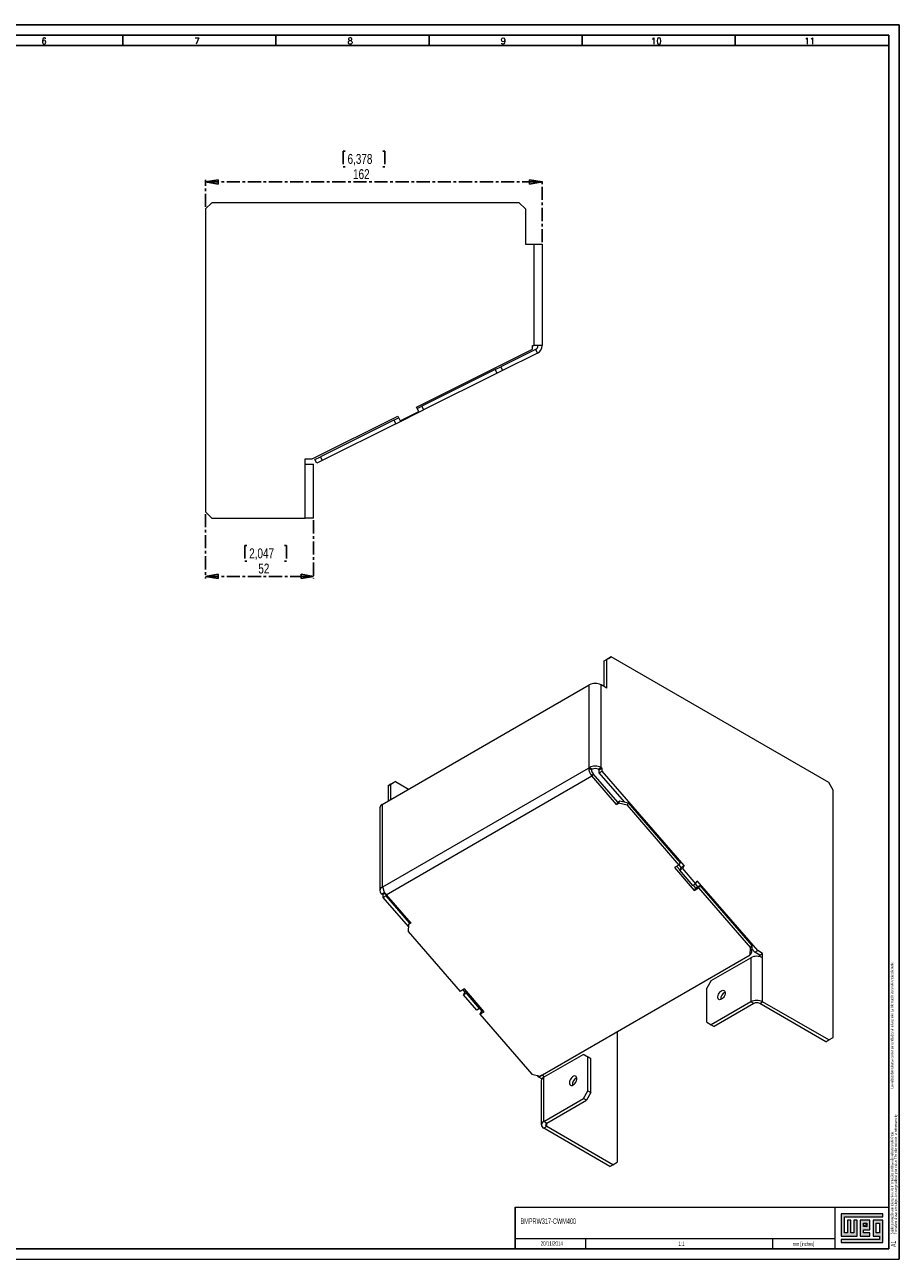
# Model space of a CAD drawing. Header units: millimetres. Extents: x 0 to 841, y 0 to 594.
# Tile 2 of 2: x 420 to 841, y 0 to 594. Entities that reach past the tile are written whole.
import ezdxf

# ---------------------------------------------------------------- set-up
doc = ezdxf.new("R2010")
doc.units = ezdxf.units.MM
doc.linetypes.add('CENTER', pattern=[10.16, 6.35, -1.27, 1.27, -1.27])
for name, color, linetype in [('CENTRO', 7, 'CENTER'), ('FORMATO', 7, 'Continuous'), ('LEGENDA', 7, 'Continuous')]:
    doc.layers.add(name, color=color, linetype=linetype)
doc.styles.add('SLDTEXTSTYLE0', font='ROMANS')
doc.styles.add('SLDTEXTSTYLE1', font='TXT', dxfattribs={"width": 0.605})
doc.styles.add('SLDTEXTSTYLE2', font='TXT', dxfattribs={"width": 0.569583})
doc.styles.add('SLDTEXTSTYLE3', font='TXT', dxfattribs={"width": 0.75})
doc.dimstyles.new('SLDDIMSTYLE0', dxfattribs={"dimtxt": 4.7625, "dimasz": 6, "dimexe": 0, "dimexo": 0.0625, "dimgap": 1.190625, "dimtad": 1, "dimdec": 1, "dimrnd": 1e-09, "dimzin": 12, "dimdsep": 46, "dimtxsty": 'SLDTEXTSTYLE3', "dimblk1": 'CLOSED', "dimblk2": 'CLOSED', "dimsah": 1, "dimcen": 0.09, "dimadec": 0, "dimazin": 3, "dimtfac": 1, "dimtdec": 1, "dimtofl": 0, "dimtmove": 0, "dimatfit": 3, "dimldrblk": 'CLOSED', "dimfxl": 0, "dimfrac": 2, "dimtolj": 1, "dimtzin": 12, "dimarcsym": 0})

# ---------------------------------------------------------------- blocks, each defined once
blk = doc.blocks.new('SW_NOTE_0')
at = {"color": 0, "linetype": 'Continuous', "lineweight": 0, "attachment_point": 1, "rotation": 90}
for s, insert, char_height, style in [('Sujeito a alteração sem aviso prévio. As informações contidas são valores de referência.                                                           Los valores demostrados pueden ser cambiados sin aviso previo. La información és de referencia solamente.', (-1.71, 0), 1.32292, 'SLDTEXTSTYLE2'), ('The values shown are subject to change without prior notice. The information is for reference only.', (0.06, 0), 1.3229, 'SLDTEXTSTYLE1')]:
    blk.add_mtext(s, dxfattribs=dict(at, insert=insert, char_height=char_height, style=style))
blk = doc.blocks.new('_CLOSED')
at = {"color": 0, "linetype": 'ByBlock', "lineweight": -2}
for p, q in [((-1, 0.166667), (0, 0)), ((-1, 0.166667), (-1, -0.166667)), ((0, 0), (-1, -0.166667)), ((0, 0), (-1, 0))]:
    blk.add_line(p, q, dxfattribs=at)
blk = doc.blocks.new('_D_4')
at = {"layer": 'CENTRO', "color": 7}
for p, q in [((507.04, 358.58), (507.04, 327.58)), ((559.04, 355.58), (559.04, 327.58)), ((526.81, 343.46), (525.85, 343.46)), ((525.85, 343.46), (525.85, 335.9)), ((545.06, 343.46), (546.02, 343.46)), ((546.02, 343.46), (546.02, 335.9)), ((525.85, 335.9), (526.81, 335.9)), ((546.02, 335.9), (545.06, 335.9)), ((507.04, 328.58), (559.04, 328.58))]:
    blk.add_line(p, q, dxfattribs=at)
at = {"layer": 'CENTRO', "color": 7, "xscale": 6, "yscale": 6, "rotation": 180.0000000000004}
blk.add_blockref('_CLOSED', (507.04, 328.58, 0.1), dxfattribs=at)
at = {"layer": 'CENTRO', "color": 7, "xscale": 6, "yscale": 6}
blk.add_blockref('_CLOSED', (559.04, 328.58, 0.1), dxfattribs=at)
at = {"layer": 'CENTRO', "color": 7, "char_height": 4.762, "attachment_point": 1, "style": 'SLDTEXTSTYLE3'}
for s, insert in [('2,047', (528.02, 342.03)), ('52', (532.41, 334.72))]:
    blk.add_mtext(s, dxfattribs=dict(at, insert=insert))
blk = doc.blocks.new('_D_5')
at = {"layer": 'CENTRO', "color": 7}
for p, q in [((574.17, 533.22), (573.21, 533.22)), ((573.21, 533.22), (573.21, 525.66)), ((592.42, 533.22), (593.39, 533.22)), ((593.39, 533.22), (593.39, 525.66)), ((573.21, 525.66), (574.17, 525.66)), ((593.39, 525.66), (592.42, 525.66)), ((507.04, 506.34), (507.04, 519.34)), ((507.04, 518.34), (669.04, 518.34)), ((669.04, 489.34), (669.04, 519.34))]:
    blk.add_line(p, q, dxfattribs=at)
at = {"layer": 'CENTRO', "color": 7, "xscale": 6, "yscale": 6, "rotation": 180.0000000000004}
blk.add_blockref('_CLOSED', (507.04, 518.34, 0.1), dxfattribs=at)
at = {"layer": 'CENTRO', "color": 7, "xscale": 6, "yscale": 6}
blk.add_blockref('_CLOSED', (669.04, 518.34, 0.1), dxfattribs=at)
at = {"layer": 'CENTRO', "color": 7, "char_height": 4.762, "attachment_point": 1, "style": 'SLDTEXTSTYLE3'}
for s, insert in [('6,378', (575.38, 531.8)), ('162', (578.02, 524.48))]:
    blk.add_mtext(s, dxfattribs=dict(at, insert=insert))

msp = doc.modelspace()

# ---------------------------------------------------------------- hatches: boundary and pattern name
at = {"linetype": 'Continuous'}
msp.add_hatch(color=7, dxfattribs=at).paths.add_polyline_path([(812.99, 21.93), (812.99, 11.15), (820.69, 11.15), (820.69, 18.85), (819.15, 18.85), (819.15, 12.69), (817.61, 12.69), (817.61, 18.85), (816.07, 18.85), (816.07, 12.69), (814.53, 12.69), (814.53, 20.39), (833.01, 20.39), (833.01, 21.93)], flags=0)
h = msp.add_hatch(color=7, dxfattribs=at)
h.paths.add_polyline_path([(812.99, 8.07), (833.01, 8.07), (833.01, 18.85), (828.39, 18.85), (828.39, 11.15), (831.47, 11.15), (831.47, 9.61), (812.99, 9.61)], flags=0)
h.paths.add_polyline_path([(829.93, 17.31), (831.47, 17.31), (831.47, 12.69), (829.93, 12.69)], flags=0)
h = msp.add_hatch(color=7, dxfattribs=at)
h.paths.add_polyline_path([(826.85, 12.69), (823.77, 12.69), (823.77, 14.23), (826.85, 14.23), (826.85, 18.85), (822.23, 18.85), (822.23, 11.15), (826.85, 11.15)], flags=0)
h.paths.add_polyline_path([(825.31, 15.77), (823.77, 15.77), (823.77, 17.31), (825.31, 17.31)], flags=0)
h = msp.add_hatch(dxfattribs=at)
h.set_pattern_fill('ANSI31', color=8, scale=0.25, style=0)
h.paths.add_polyline_path([(825.31, 15.77), (823.77, 15.77), (823.77, 17.31), (825.31, 17.31)], flags=0)

# ---------------------------------------------------------------- linework, layer by layer
at = {"color": 7, "linetype": 'Continuous', "lineweight": 15}
for p, q in [((510.04, 508.34), (507.04, 505.34)), ((507.04, 505.34), (507.04, 359.58)), ((658.04, 508.34), (510.04, 508.34)), ((661.04, 505.34), (658.04, 508.34)), ((661.04, 505.34), (661.04, 488.34)), ((661.04, 488.34), (665.04, 488.34)), ((665.04, 488.34), (665.04, 439.58)), ((665.04, 488.34), (669.04, 488.34)), ((669.04, 488.34), (669.04, 439.58)), ((664.35, 439.58), (665.04, 439.58)), ((664.35, 437.9), (664.35, 439.58)), ((669.04, 439.58), (665.04, 439.58)), ((608.51, 410.06), (664.35, 437.9)), ((665.93, 437.79), (649.14, 429.42)), ((666.82, 436), (650.03, 427.63)), ((665.93, 437.79), (666.82, 436)), ((646.45, 428.08), (611.1, 410.45)), ((646.45, 428.08), (649.14, 429.42)), ((647.35, 426.29), (646.45, 428.08)), ((649.14, 429.42), (650.03, 427.63)), ((647.35, 426.29), (612, 408.66)), ((650.03, 427.63), (647.35, 426.29)), ((609.62, 407.82), (608.51, 410.06)), ((608.87, 409.34), (611.1, 410.45)), ((611.1, 410.45), (612, 408.66)), ((558.4, 385.08), (599.56, 405.6)), ((597.68, 403.76), (599.92, 404.88)), ((598.57, 401.97), (612, 408.66)), ((599.56, 405.6), (600.67, 403.36)), ((600.67, 403.36), (609.62, 407.82)), ((597.68, 403.76), (562.33, 386.14)), ((598.57, 401.97), (563.22, 384.35)), ((597.68, 403.76), (598.57, 401.97)), ((559.64, 384.8), (562.33, 386.14)), ((562.33, 386.14), (563.22, 384.35)), ((555.04, 385.08), (558.4, 385.08)), ((555.04, 382.58), (555.04, 385.08)), ((555.04, 356.58), (555.04, 382.58)), ((555.04, 382.58), (559.04, 382.58)), ((559.04, 356.58), (559.04, 382.58)), ((560.54, 383.01), (559.64, 384.8)), ((563.22, 384.35), (560.54, 383.01)), ((507.04, 359.58), (510.04, 356.58)), ((510.04, 356.58), (555.04, 356.58)), ((559.04, 356.58), (555.04, 356.58)), ((698.82, 287.82), (700.94, 289.04)), ((700.23, 288.63), (698.82, 287.82)), ((698.82, 287.82), (698.82, 275.57)), ((702.35, 289.86), (700.23, 288.63)), ((700.23, 274.75), (700.23, 288.63)), ((700.94, 289.04), (702.35, 289.86)), ((807.01, 229.44), (702.35, 289.86)), ((592.05, 218.83), (691.75, 276.38)), ((691.75, 236.57), (691.75, 276.38)), ((697.4, 236.57), (697.4, 276.38)), ((700.23, 274.75), (697.4, 276.38)), ((592.4, 179.22), (691.39, 236.36)), ((593.97, 175.39), (692.96, 232.54)), ((691.75, 236.57), (691.39, 236.36)), ((692.81, 235.55), (691.39, 236.36)), ((693.16, 235.75), (691.75, 236.57)), ((693.16, 235.75), (692.81, 235.55)), ((693.59, 233.63), (692.96, 232.54)), ((704.83, 218.85), (692.96, 232.54)), ((705.46, 219.94), (693.59, 233.63)), ((695.99, 235.75), (697.4, 236.57)), ((695.99, 235.75), (696.48, 235.47)), ((696.48, 235.47), (697.89, 236.29)), ((696.48, 234.1), (696.48, 235.47)), ((696.48, 234.1), (697.89, 234.92)), ((708.67, 220.04), (696.48, 234.1)), ((697.4, 236.57), (697.89, 236.29)), ((697.89, 234.92), (697.89, 236.29)), ((737.38, 189.39), (697.89, 234.92)), ((594.87, 227.81), (597, 229.04)), ((596.29, 228.63), (594.87, 227.81)), ((594.87, 227.81), (594.87, 220.46)), ((598.41, 229.85), (596.29, 228.63)), ((596.29, 221.28), (596.29, 228.63)), ((597, 229.04), (598.41, 229.85)), ((598.41, 229.85), (604.78, 226.18)), ((809.13, 225.77), (807.01, 229.44)), ((809.13, 106.75), (809.13, 225.77)), ((705.46, 219.94), (704.83, 218.85)), ((705.46, 219.94), (706.53, 220.56)), ((705.89, 219.46), (706.53, 220.56)), ((706.53, 220.56), (710.54, 219.59)), ((590.87, 217.2), (590.87, 177.38)), ((592.05, 218.83), (592.05, 179.01)), ((704.83, 218.85), (705.89, 219.46)), ((709.91, 218.49), (705.89, 219.46)), ((710.54, 219.59), (709.91, 218.49)), ((709.91, 218.49), (734.91, 189.67)), ((710.54, 219.59), (735.54, 190.77)), ((735.54, 190.77), (734.91, 189.67)), ((734.91, 189.67), (732.79, 188.45)), ((732.79, 188.45), (742.28, 177.5)), ((733.84, 189.06), (735.29, 187.39)), ((735.96, 188.57), (734.95, 189.74)), ((735.96, 188.57), (735.18, 187.2)), ((735.18, 187.2), (736.59, 188.02)), ((735.18, 187.2), (741.5, 179.91)), ((735.96, 188.57), (737.38, 189.39)), ((737.38, 189.39), (736.59, 188.02)), ((736.59, 188.02), (742.92, 180.72)), ((592.05, 179.01), (592.4, 179.22)), ((741.5, 179.91), (742.92, 180.72)), ((741.69, 180.01), (742.91, 178.6)), ((742.28, 177.5), (744.4, 178.73)), ((742.91, 178.6), (742.28, 177.5)), ((744.05, 179.26), (742.82, 180.67)), ((742.91, 178.6), (745.03, 179.83)), ((742.92, 180.72), (743.71, 182.09)), ((772.81, 148.54), (743.71, 182.09)), ((745.03, 179.83), (744.4, 178.73)), ((744.4, 178.73), (769.4, 149.91)), ((745.03, 179.83), (770.03, 151)), ((592.53, 175.46), (592.05, 175.75)), ((593.49, 176.01), (592.53, 175.46)), ((592.53, 174.1), (592.53, 175.46)), ((593.95, 174.91), (592.53, 174.1)), ((604.71, 160.05), (592.53, 174.1)), ((593.95, 174.91), (593.95, 175.41)), ((605.24, 161.89), (593.95, 174.91)), ((593.97, 175.39), (605.84, 161.7)), ((604.78, 161.09), (604.56, 157.67)), ((605.41, 162.18), (604.78, 161.09)), ((605.84, 161.7), (604.78, 161.09)), ((605.41, 162.19), (605.41, 162.18)), ((604.56, 157.67), (629.55, 128.85)), ((769.18, 146.49), (769.4, 149.91)), ((769.4, 149.91), (770.03, 151)), ((770.03, 151), (769.81, 147.59)), ((771.39, 147.72), (769.93, 149.41)), ((771.39, 147.72), (772.81, 148.54)), ((775.19, 147.16), (772.81, 148.54)), ((668.06, 88.12), (769.18, 146.49)), ((750.44, 134.1), (769.53, 145.12)), ((769.81, 147.59), (769.18, 146.49)), ((769.53, 145.12), (769.53, 123.89)), ((773.77, 146.35), (771.39, 147.72)), ((773.77, 146.35), (775.19, 147.16)), ((773.77, 145.65), (773.77, 146.35)), ((775.19, 145.12), (775.19, 147.16)), ((775.19, 123.89), (775.19, 145.12)), ((750.44, 134.1), (748.32, 130.43)), ((631.67, 130.08), (629.55, 128.85)), ((632.02, 128.57), (631.03, 129.71)), ((631.23, 127.2), (632.02, 128.57)), ((632.64, 128.01), (631.23, 127.2)), ((637.56, 119.9), (631.23, 127.2)), ((641.16, 119.13), (631.67, 130.08)), ((632.66, 128.94), (632.02, 128.57)), ((632.64, 128.01), (632.97, 128.58)), ((638.97, 120.72), (632.64, 128.01)), ((748.32, 114.1), (748.32, 130.43)), ((638.97, 120.72), (637.56, 119.9)), ((640.1, 119.25), (638.88, 120.66)), ((639.3, 121.28), (638.97, 120.72)), ((639.04, 117.91), (641.16, 119.13)), ((639.67, 119), (639.04, 117.91)), ((639.67, 119), (640.74, 119.62)), ((769.53, 123.89), (750.44, 112.87)), ((770.94, 123.08), (751.85, 112.05)), ((770.94, 123.08), (769.53, 123.89)), ((773.77, 123.08), (775.19, 123.89)), ((805.59, 104.71), (773.77, 123.08)), ((807.01, 105.52), (775.19, 123.89)), ((639.04, 117.91), (664.04, 89.08)), ((748.32, 114.1), (750.44, 112.87)), ((750.44, 112.87), (751.85, 112.05)), ((705.18, 109.55), (705.18, 46.74)), ((805.59, 104.71), (807.01, 105.52)), ((807.01, 105.52), (809.13, 106.75)), ((688.92, 98.59), (669.83, 87.57)), ((691.04, 97.36), (688.92, 98.59)), ((688.92, 98.59), (690.33, 97.77)), ((690.33, 97.77), (692.45, 96.55)), ((691.04, 81.03), (691.04, 97.36)), ((692.45, 96.55), (691.04, 97.36)), ((692.45, 80.22), (692.45, 96.55)), ((664.04, 89.08), (668.06, 88.12)), ((667.45, 87.71), (666.85, 88.41)), ((668.86, 88.53), (667.45, 87.71)), ((668.97, 86.83), (667.45, 87.71)), ((668.66, 85.93), (668.66, 64.7)), ((668.86, 88.53), (668.83, 88.57)), ((670.18, 87.77), (668.86, 88.53)), ((669.83, 66.34), (669.83, 87.57)), ((685.38, 87.16), (685.71, 87.31)), ((669.83, 66.34), (688.92, 77.36)), ((688.92, 77.36), (691.04, 81.03)), ((690.33, 76.54), (688.92, 77.36)), ((692.45, 80.22), (690.33, 76.54)), ((691.04, 81.03), (692.45, 80.22)), ((671.24, 65.52), (690.33, 76.54)), ((671.24, 65.52), (669.83, 66.34)), ((671.24, 63.89), (669.83, 63.07)), ((701.65, 44.7), (669.83, 63.07)), ((703.06, 45.52), (671.24, 63.89)), ((701.65, 44.7), (703.06, 45.52)), ((703.06, 45.52), (705.18, 46.74))]:
    msp.add_line(p, q, dxfattribs=at)
at = {"color": 8, "linetype": 'Continuous', "lineweight": 15}
for p, q in [((592.42, 178.79), (592.05, 179.01)), ((593.23, 176.43), (592.05, 175.75)), ((671.24, 63.89), (671.24, 65.52))]:
    msp.add_line(p, q, dxfattribs=at)
at = {"color": 7, "linetype": 'Continuous', "lineweight": 0}
for p, q in [((833.01, 21.93), (812.99, 21.93)), ((812.99, 21.93), (812.99, 11.15)), ((814.53, 20.39), (833.01, 20.39)), ((814.53, 12.69), (814.53, 20.39)), ((817.61, 18.85), (816.07, 18.85)), ((816.07, 18.85), (816.07, 12.69)), ((817.61, 12.69), (817.61, 18.85)), ((820.69, 18.85), (819.15, 18.85)), ((819.15, 18.85), (819.15, 12.69)), ((820.69, 11.15), (820.69, 18.85)), ((826.85, 18.85), (822.23, 18.85)), ((822.23, 18.85), (822.23, 11.15)), ((826.85, 14.23), (826.85, 18.85)), ((833.01, 18.85), (828.39, 18.85)), ((828.39, 18.85), (828.39, 11.15)), ((833.01, 20.39), (833.01, 21.93)), ((833.01, 8.07), (833.01, 18.85)), ((816.07, 12.69), (814.53, 12.69)), ((819.15, 12.69), (817.61, 12.69)), ((823.77, 17.31), (825.31, 17.31)), ((823.77, 15.77), (823.77, 17.31)), ((825.31, 15.77), (823.77, 15.77)), ((823.77, 14.23), (826.85, 14.23)), ((823.77, 12.69), (823.77, 14.23)), ((826.85, 12.69), (823.77, 12.69)), ((825.31, 17.31), (825.31, 15.77)), ((826.85, 11.15), (826.85, 12.69)), ((829.93, 12.69), (829.93, 17.31)), ((829.93, 17.31), (831.47, 17.31)), ((831.47, 12.69), (829.93, 12.69)), ((831.47, 17.31), (831.47, 12.69)), ((689.95, 10.03), (689.95, 5)), ((780, 10.03), (780, 5)), ((812.99, 11.15), (820.69, 11.15)), ((812.99, 9.61), (812.99, 8.07)), ((831.47, 9.61), (812.99, 9.61)), ((812.99, 8.07), (833.01, 8.07)), ((822.23, 11.15), (826.85, 11.15)), ((828.39, 11.15), (831.47, 11.15)), ((831.47, 11.15), (831.47, 9.61))]:
    msp.add_line(p, q, dxfattribs=at)
at = {"color": 7, "linetype": 'Continuous', "lineweight": 15, "flags": 128}
for points in [[(755.39, 125.12), (754.91, 124.92), (754.47, 124.89), (754.1, 125.02), (753.82, 125.32), (753.66, 125.75), (753.62, 126.28), (753.72, 126.88), (753.94, 127.5), (754.27, 128.1), (754.68, 128.63), (755.15, 129.04), (755.63, 129.32), (756.09, 129.44), (756.5, 129.39), (756.83, 129.17), (757.05, 128.81), (757.15, 128.32), (757.12, 127.74), (756.96, 127.13), (756.68, 126.51), (756.31, 125.95), (755.86, 125.47), (755.39, 125.12)], [(683.97, 83.89), (684.45, 84.24), (684.89, 84.72), (685.26, 85.28), (685.54, 85.9), (685.7, 86.52), (685.73, 87.09), (685.64, 87.58), (685.41, 87.94), (685.09, 88.16), (684.67, 88.21), (684.21, 88.09), (683.73, 87.82), (683.27, 87.4), (682.85, 86.87), (682.53, 86.28), (682.3, 85.65), (682.21, 85.05), (682.24, 84.52), (682.4, 84.09), (682.68, 83.79), (683.05, 83.66), (683.49, 83.69), (683.97, 83.89)]]:
    msp.add_lwpolyline(points, dxfattribs=at)
at = {"color": 7, "linetype": 'Continuous', "lineweight": 15}
for centre, radius, start, end in [((665.04, 439.58), 2, 296.5, 0), ((665.04, 439.58), 4, 296.5, 0), ((694.58, 270.93), 6.15, 62.60971, 117.3903), ((697.58, 236.66), 6.19, 182.751, 221.76478), ((694.58, 231.11), 6.15, 62.60971, 117.3903), ((695.9, 235.7), 3.1, 182.75098, 221.76483), ((694.58, 233.02), 3.07, 62.60957, 117.39037), ((592.88, 217), 2.01, 114.37482, 174.30505), ((592.67, 177.38), 1.75, 110.78348, 249.21651), ((598.58, 179.51), 6.19, 182.751, 221.76478), ((772.36, 139.66), 6.15, 62.60971, 117.39029), ((758.64, 125.28), 3.59, 114.91917, 185.08607), ((772.36, 118.43), 6.15, 62.60971, 117.39029), ((772.36, 120.35), 3.07, 62.60947, 117.39053), ((670.66, 85.73), 2.01, 114.37485, 174.30507), ((687.3, 84.03), 3.67, 121.55089, 184.55656), ((670.45, 64.7), 1.75, 110.78349, 249.21651), ((671.55, 64.7), 0.873, 110.78303, 249.21697)]:
    msp.add_arc(centre, radius, start, end, dxfattribs=at)
at = {"layer": 'FORMATO'}
for p, q in [((841, 594), (0, 594)), ((841, 0), (841, 594)), ((836, 589), (25, 589)), ((467.2, 589), (467.2, 584)), ((540.9, 589), (540.9, 584)), ((614.6, 589), (614.6, 584)), ((688.3, 589), (688.3, 584)), ((762, 589), (762, 584)), ((836, 589), (836, 584)), ((25, 584), (836, 584)), ((835.95, 5), (835.95, 584)), ((656, 25.11), (656, 5)), ((835.95, 5), (24.95, 5))]:
    msp.add_line(p, q, dxfattribs=at)
at = {"layer": 'FORMATO', "lineweight": 0}
for p, q in [((656, 25.11), (836, 25.11)), ((810, 25), (810, 5)), ((655.95, 10), (689.95, 10.03)), ((689.95, 10.03), (809.95, 10.03)), ((0, 0), (841, 0))]:
    msp.add_line(p, q, dxfattribs=at)

# ---------------------------------------------------------------- block references
at = {"color": 7, "linetype": 'Continuous', "lineweight": 0}
msp.add_blockref('SW_NOTE_0', (838.49, 12.01), dxfattribs=at)

# ---------------------------------------------------------------- texts
at = {"layer": 'FORMATO'}
for s, insert, char_height, attachment_point, style in [('6', (429.26, 587.66), 3, 2, 'SLDTEXTSTYLE0'), ('7', (502.96, 587.66), 3, 2, 'SLDTEXTSTYLE0'), ('8', (576.66, 587.66), 3, 2, 'SLDTEXTSTYLE0'), ('9', (650.36, 587.66), 3, 2, 'SLDTEXTSTYLE0'), ('10', (724.03, 587.66), 3, 2, 'SLDTEXTSTYLE0'), ('11', (797.73, 587.66), 3, 2, 'SLDTEXTSTYLE0'), ('mm [inches]', (789.69, 8.32), 1.9, 1, 'SLDTEXTSTYLE1')]:
    msp.add_mtext(s, dxfattribs=dict(at, insert=insert, char_height=char_height, attachment_point=attachment_point, style=style))
at = {"layer": 'LEGENDA', "style": 'SLDTEXTSTYLE1'}
for s, insert, char_height, attachment_point in [('BMPRW317-CWM400', (658.62, 19.68), 2.6458, 1), ('20/11/2014', (673.7, 8.68), 2.117, 2), ('1:1', (736.13, 8.56), 2.117, 2)]:
    msp.add_mtext(s, dxfattribs=dict(at, insert=insert, char_height=char_height, attachment_point=attachment_point))
at = {"layer": 'LEGENDA', "insert": (836.98, 5.98), "char_height": 2.381, "attachment_point": 1, "rotation": 90, "style": 'SLDTEXTSTYLE1'}
msp.add_mtext('A1', dxfattribs=at)

# ---------------------------------------------------------------- dimensions: what is measured, and where the dimension line sits
at = {"layer": 'CENTRO', "color": 7}
for base, p1, p2, picture, middle in [((669.04, 518.34), (507.04, 505.34), (669.04, 488.34), '_D_5', (583.3, 518.34)), ((559.04, 328.58), (507.04, 359.58), (559.04, 356.58), '_D_4', (535.93, 328.58))]:
    dim = msp.add_linear_dim(base=base, p1=p1, p2=p2, dimstyle='SLDDIMSTYLE0', dxfattribs=at)
    dim.commit()
    dim.dimension.update_dxf_attribs({"geometry": picture, "text_midpoint": middle, "dimtype": 160})

doc.saveas('drawing.dxf')
